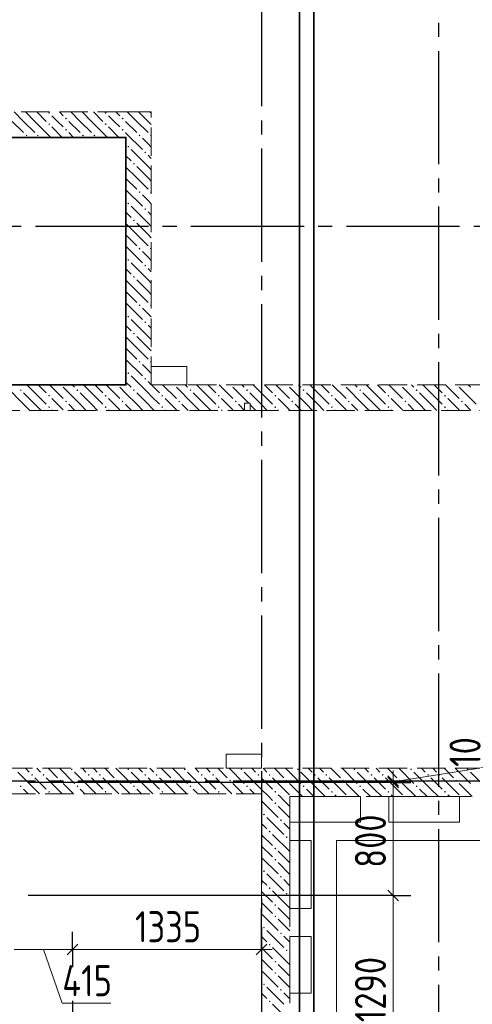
# Model space of a CAD drawing. Header units: millimetres. Extents: x 0 to 36258, y 0 to 42000.
# Tile 10 of 15: x 20113 to 23314, y 22052 to 29012. Entities that reach past the tile are written whole.
import ezdxf

# ---------------------------------------------------------------- set-up
doc = ezdxf.new("R2010")
doc.units = ezdxf.units.MM
doc.linetypes.add('______2', pattern=[270, 200, -70])
doc.linetypes.add('______5', pattern=[1100, 800, -100, 100, -100])
for name, color, linetype, lineweight in [('Standard', 7, 'Continuous', 25), ('Оси', 40, '______5', 18), ('Размерная выноска', 7, 'Continuous', 13)]:
    doc.layers.add(name, color=color, linetype=linetype, lineweight=lineweight)
doc.layers.add('ЖБ Перекрытие верхний уровень', color=7, linetype='Continuous', lineweight=25, true_color=0xe0e0ff)
doc.layers.add('ЖБ Стена верхний уровень', color=7, linetype='Continuous', lineweight=25, true_color=0x006e00)
doc.styles.add('GOST 2.304-81', font='txt')

msp = doc.modelspace()

# ---------------------------------------------------------------- hatches: boundary and pattern name
at = {"layer": 'ЖБ Стена верхний уровень', "linetype": 'Continuous', "lineweight": 18, "transparency": 33554687}
for points in [[(20314.5, 28353.1), (20321, 28359.6), (20327.4, 28353.1), (20321, 28346.6)], [(20714.5, 28353.1), (20721, 28359.6), (20727.4, 28353.1), (20721, 28346.6)], [(20314.5, 28273.1), (20321, 28279.6), (20327.4, 28273.1), (20321, 28266.6)], [(20434.5, 28313.1), (20440.9, 28319.6), (20447.4, 28313.1), (20440.9, 28306.6)], [(20714.5, 28273.1), (20721, 28279.6), (20727.4, 28273.1), (20721, 28266.6)], [(20834.5, 28313.1), (20840.9, 28319.6), (20847.4, 28313.1), (20840.9, 28306.6)], [(20154.4, 28193.1), (20160.9, 28199.6), (20167.4, 28193.1), (20160.9, 28186.6)], [(20234.5, 28193.1), (20240.9, 28199.6), (20247.4, 28193.1), (20240.9, 28186.6)], [(20434.5, 28233.1), (20440.9, 28239.6), (20447.4, 28233.1), (20440.9, 28226.6)], [(20554.4, 28193.1), (20560.9, 28199.6), (20567.4, 28193.1), (20560.9, 28186.6)], [(20634.5, 28193.1), (20640.9, 28199.6), (20647.4, 28193.1), (20640.9, 28186.6)], [(20834.5, 28233.1), (20840.9, 28239.6), (20847.4, 28233.1), (20840.9, 28226.6)], [(20954.4, 28193.1), (20960.9, 28199.6), (20967.4, 28193.1), (20960.9, 28186.6)], [(21034.5, 28193.1), (21040.9, 28199.6), (21044, 28196.6), (21044, 28189.7), (21040.9, 28186.6)], [(20874.5, 28113.1), (20881, 28119.6), (20887.5, 28113.1), (20881, 28106.6)], [(20994.5, 28073.1), (21001, 28079.6), (21007.5, 28073.1), (21001, 28066.6)], [(20914.5, 27993.1), (20921, 27999.6), (20927.4, 27993.1), (20921, 27986.6)], [(20954.4, 27793.1), (20960.9, 27799.6), (20967.4, 27793.1), (20960.9, 27786.6)], [(21034.5, 27793.1), (21040.9, 27799.6), (21044, 27796.6), (21044, 27789.7), (21040.9, 27786.6)], [(20874.5, 27713.1), (20881, 27719.6), (20887.5, 27713.1), (20881, 27706.6)], [(20994.5, 27673.1), (21001, 27679.6), (21007.5, 27673.1), (21001, 27666.6)], [(20914.5, 27593.1), (20921, 27599.6), (20927.4, 27593.1), (20921, 27586.6)], [(20954.4, 27393.1), (20960.9, 27399.6), (20967.4, 27393.1), (20960.9, 27386.6)], [(21034.5, 27393.1), (21040.9, 27399.6), (21044, 27396.6), (21044, 27389.7), (21040.9, 27386.6)], [(20874.5, 27313.1), (20881, 27319.6), (20887.5, 27313.1), (20881, 27306.6)], [(20994.5, 27273.1), (21001, 27279.6), (21007.5, 27273.1), (21001, 27266.6)], [(20914.5, 27193.1), (20921, 27199.6), (20927.4, 27193.1), (20921, 27186.6)], [(20954.4, 26993.1), (20960.9, 26999.6), (20967.4, 26993.1), (20960.9, 26986.6)], [(21034.5, 26993.1), (21040.9, 26999.6), (21044, 26996.6), (21044, 26989.7), (21040.9, 26986.6)], [(20874.5, 26913.1), (20881, 26919.6), (20887.5, 26913.1), (20881, 26906.6)], [(20994.5, 26873.1), (21001, 26879.6), (21007.5, 26873.1), (21001, 26866.6)], [(20914.5, 26793.1), (20921, 26799.6), (20927.4, 26793.1), (20921, 26786.6)], [(20954.4, 26593.1), (20960.9, 26599.6), (20967.4, 26593.1), (20960.9, 26586.6)], [(21034.5, 26593.1), (21040.9, 26599.6), (21044, 26596.6), (21044, 26589.7), (21040.9, 26586.6)], [(20874.5, 26513.1), (20881, 26519.6), (20887.5, 26513.1), (20881, 26506.6)], [(20994.5, 26473.1), (21001, 26479.6), (21007.5, 26473.1), (21001, 26466.6)], [(20114.5, 26393.1), (20121, 26399.6), (20127.4, 26393.1), (20121, 26386.6)], [(20404.3, 26430), (20401, 26426.6), (20397.6, 26430)], [(20514.5, 26393.1), (20521, 26399.6), (20527.4, 26393.1), (20521, 26386.6)], [(20804.3, 26430), (20801, 26426.6), (20797.6, 26430)], [(20914.5, 26393.1), (20921, 26399.6), (20927.4, 26393.1), (20921, 26386.6)], [(21204.3, 26430), (21201, 26426.6), (21197.6, 26430)], [(21314.5, 26393.1), (21321, 26399.6), (21327.4, 26393.1), (21321, 26386.6)], [(21604.3, 26430), (21601, 26426.6), (21597.6, 26430)], [(21714.5, 26393.1), (21721, 26399.6), (21727.4, 26393.1), (21721, 26386.6)], [(22004.3, 26430), (22001, 26426.6), (21997.6, 26430)], [(22114.5, 26393.1), (22121, 26399.6), (22127.4, 26393.1), (22121, 26386.6)], [(22404.3, 26430), (22401, 26426.6), (22397.6, 26430)], [(22514.5, 26393.1), (22521, 26399.6), (22527.4, 26393.1), (22521, 26386.6)], [(22804.3, 26430), (22801, 26426.6), (22797.6, 26430)], [(22914.5, 26393.1), (22921, 26399.6), (22927.4, 26393.1), (22921, 26386.6)], [(23204.3, 26430), (23201, 26426.6), (23197.6, 26430)], [(20314.5, 26353.1), (20321, 26359.6), (20327.4, 26353.1), (20321, 26346.6)], [(20434.5, 26313.1), (20440.9, 26319.6), (20447.4, 26313.1), (20440.9, 26306.6)], [(20714.5, 26353.1), (20721, 26359.6), (20727.4, 26353.1), (20721, 26346.6)], [(20834.5, 26313.1), (20840.9, 26319.6), (20847.4, 26313.1), (20840.9, 26306.6)], [(21114.5, 26353.1), (21121, 26359.6), (21127.4, 26353.1), (21121, 26346.6)], [(21234.5, 26313.1), (21240.9, 26319.6), (21247.4, 26313.1), (21240.9, 26306.6)], [(21514.5, 26353.1), (21521, 26359.6), (21527.4, 26353.1), (21521, 26346.6)], [(21634.5, 26313.1), (21640.9, 26319.6), (21647.4, 26313.1), (21640.9, 26306.6)], [(21914.5, 26353.1), (21921, 26359.6), (21927.4, 26353.1), (21921, 26346.6)], [(22034.5, 26313.1), (22040.9, 26319.6), (22047.4, 26313.1), (22040.9, 26306.6)], [(22314.5, 26353.1), (22321, 26359.6), (22327.4, 26353.1), (22321, 26346.6)], [(22434.5, 26313.1), (22440.9, 26319.6), (22447.4, 26313.1), (22440.9, 26306.6)], [(22714.5, 26353.1), (22721, 26359.6), (22727.4, 26353.1), (22721, 26346.6)], [(22834.5, 26313.1), (22840.9, 26319.6), (22847.4, 26313.1), (22840.9, 26306.6)], [(23114.5, 26353.1), (23121, 26359.6), (23127.4, 26353.1), (23121, 26346.6)], [(23234.5, 26313.1), (23240.9, 26319.6), (23247.4, 26313.1), (23240.9, 26306.6)], [(20314.5, 26273.1), (20321, 26279.6), (20327.4, 26273.1), (20321, 26266.6)], [(20714.5, 26273.1), (20721, 26279.6), (20727.4, 26273.1), (20721, 26266.6)], [(21114.5, 26273.1), (21121, 26279.6), (21127.4, 26273.1), (21121, 26266.6)], [(21514.5, 26273.1), (21521, 26279.6), (21527.4, 26273.1), (21521, 26266.6)], [(21914.5, 26273.1), (21921, 26279.6), (21927.4, 26273.1), (21921, 26266.6)], [(22314.5, 26273.1), (22321, 26279.6), (22327.4, 26273.1), (22321, 26266.6)], [(22714.5, 26273.1), (22721, 26279.6), (22727.4, 26273.1), (22721, 26266.6)], [(23114.5, 26273.1), (23121, 26279.6), (23127.4, 26273.1), (23121, 26266.6)], [(20194.5, 23673.1), (20201, 23679.6), (20207.5, 23673.1), (20201, 23666.6)], [(20274.5, 23673.1), (20281, 23679.6), (20287.5, 23673.1), (20281, 23666.6)], [(20474.5, 23713.1), (20481, 23719.6), (20487.5, 23713.1), (20481, 23706.6)], [(20594.5, 23673.1), (20601, 23679.6), (20607.5, 23673.1), (20601, 23666.6)], [(20674.5, 23673.1), (20681, 23679.6), (20687.5, 23673.1), (20681, 23666.6)], [(20874.5, 23713.1), (20881, 23719.6), (20887.5, 23713.1), (20881, 23706.6)], [(20994.5, 23673.1), (21001, 23679.6), (21007.5, 23673.1), (21001, 23666.6)], [(21074.5, 23673.1), (21081, 23679.6), (21087.5, 23673.1), (21081, 23666.6)], [(21274.5, 23713.1), (21281, 23719.6), (21287.5, 23713.1), (21281, 23706.6)], [(21394.5, 23673.1), (21401, 23679.6), (21407.5, 23673.1), (21401, 23666.6)], [(21474.5, 23673.1), (21481, 23679.6), (21487.5, 23673.1), (21481, 23666.6)], [(21674.5, 23713.1), (21681, 23719.6), (21687.5, 23713.1), (21681, 23706.6)], [(21794.5, 23673.1), (21801, 23679.6), (21807.5, 23673.1), (21801, 23666.6)], [(21874.5, 23673.1), (21881, 23679.6), (21887.5, 23673.1), (21881, 23666.6)], [(22074.5, 23713.1), (22081, 23719.6), (22087.5, 23713.1), (22081, 23706.6)], [(22194.5, 23673.1), (22201, 23679.6), (22207.5, 23673.1), (22201, 23666.6)], [(22274.5, 23673.1), (22281, 23679.6), (22287.5, 23673.1), (22281, 23666.6)], [(22474.5, 23713.1), (22481, 23719.6), (22487.5, 23713.1), (22481, 23706.6)], [(22594.5, 23673.1), (22601, 23679.6), (22607.5, 23673.1), (22601, 23666.6)], [(22674.5, 23673.1), (22681, 23679.6), (22687.5, 23673.1), (22681, 23666.6)], [(22874.5, 23713.1), (22881, 23719.6), (22887.5, 23713.1), (22881, 23706.6)], [(22994.5, 23673.1), (23001, 23679.6), (23007.5, 23673.1), (23001, 23666.6)], [(23074.5, 23673.1), (23081, 23679.6), (23087.5, 23673.1), (23081, 23666.6)], [(23274.5, 23713.1), (23281, 23719.6), (23287.5, 23713.1), (23281, 23706.6)], [(20114.5, 23593.1), (20121, 23599.6), (20127.4, 23593.1), (20121, 23586.6)], [(20394.5, 23633.1), (20401, 23639.6), (20407.5, 23633.1), (20401, 23626.6)], [(20514.5, 23593.1), (20521, 23599.6), (20527.4, 23593.1), (20521, 23586.6)], [(20794.5, 23633.1), (20801, 23639.6), (20807.5, 23633.1), (20801, 23626.6)], [(20914.5, 23593.1), (20921, 23599.6), (20927.4, 23593.1), (20921, 23586.6)], [(21194.5, 23633.1), (21201, 23639.6), (21207.5, 23633.1), (21201, 23626.6)], [(21314.5, 23593.1), (21321, 23599.6), (21327.4, 23593.1), (21321, 23586.6)], [(21594.5, 23633.1), (21601, 23639.6), (21607.5, 23633.1), (21601, 23626.6)], [(21714.5, 23593.1), (21721, 23599.6), (21727.4, 23593.1), (21721, 23586.6)], [(21994.5, 23633.1), (22001, 23639.6), (22007.5, 23633.1), (22001, 23626.6)], [(22114.5, 23593.1), (22121, 23599.6), (22127.4, 23593.1), (22121, 23586.6)], [(22394.5, 23633.1), (22401, 23639.6), (22407.5, 23633.1), (22401, 23626.6)], [(22514.5, 23593.1), (22521, 23599.6), (22527.4, 23593.1), (22521, 23586.6)], [(22794.5, 23633.1), (22801, 23639.6), (22807.5, 23633.1), (22801, 23626.6)], [(22914.5, 23593.1), (22921, 23599.6), (22927.4, 23593.1), (22921, 23586.6)], [(23194.5, 23633.1), (23201, 23639.6), (23207.5, 23633.1), (23201, 23626.6)], [(20314.5, 23553.1), (20321, 23559.6), (20327.4, 23553.1), (20321, 23546.6)], [(20714.5, 23553.1), (20721, 23559.6), (20727.4, 23553.1), (20721, 23546.6)], [(21114.5, 23553.1), (21121, 23559.6), (21127.4, 23553.1), (21121, 23546.6)], [(21514.5, 23553.1), (21521, 23559.6), (21527.4, 23553.1), (21521, 23546.6)], [(21914.5, 23553.1), (21921, 23559.6), (21927.4, 23553.1), (21921, 23546.6)], [(22314.5, 23553.1), (22321, 23559.6), (22327.4, 23553.1), (22321, 23546.6)], [(22714.5, 23553.1), (22721, 23559.6), (22727.4, 23553.1), (22721, 23546.6)], [(23114.5, 23553.1), (23121, 23559.6), (23127.4, 23553.1), (23121, 23546.6)], [(21914.5, 23473.1), (21921, 23479.6), (21927.4, 23473.1), (21921, 23466.6)], [(21834.5, 23393.1), (21840.9, 23399.6), (21847.4, 23393.1), (21840.9, 23386.6)], [(21954.4, 23353.1), (21960.9, 23359.6), (21967.4, 23353.1), (21960.9, 23346.6)], [(21874.5, 23273.1), (21881, 23279.6), (21887.5, 23273.1), (21881, 23266.6)], [(21994.5, 23233.1), (22001, 23239.6), (22007.5, 23233.1), (22001, 23226.6)], [(21914.5, 23153.1), (21921, 23159.6), (21927.4, 23153.1), (21921, 23146.6)], [(21914.5, 23073.1), (21921, 23079.6), (21927.4, 23073.1), (21921, 23066.6)], [(21834.5, 22993.1), (21840.9, 22999.6), (21847.4, 22993.1), (21840.9, 22986.6)], [(21954.4, 22953.1), (21960.9, 22959.6), (21967.4, 22953.1), (21960.9, 22946.6)], [(21874.5, 22873.1), (21881, 22879.6), (21887.5, 22873.1), (21881, 22866.6)], [(21994.5, 22833.1), (22001, 22839.6), (22007.5, 22833.1), (22001, 22826.6)], [(21914.5, 22753.1), (21921, 22759.6), (21927.4, 22753.1), (21921, 22746.6)], [(21914.5, 22673.1), (21921, 22679.6), (21927.4, 22673.1), (21921, 22666.6)], [(21834.5, 22593.1), (21840.9, 22599.6), (21847.4, 22593.1), (21840.9, 22586.6)], [(21954.4, 22553.1), (21960.9, 22559.6), (21967.4, 22553.1), (21960.9, 22546.6)], [(21874.5, 22473.1), (21881, 22479.6), (21887.5, 22473.1), (21881, 22466.6)], [(21994.5, 22433.1), (22001, 22439.6), (22007.5, 22433.1), (22001, 22426.6)], [(21914.5, 22353.1), (21921, 22359.6), (21927.4, 22353.1), (21921, 22346.6)], [(21914.5, 22273.1), (21921, 22279.6), (21927.4, 22273.1), (21921, 22266.6)], [(21834.5, 22193.1), (21840.9, 22199.6), (21847.4, 22193.1), (21840.9, 22186.6)], [(21954.4, 22153.1), (21960.9, 22159.6), (21967.4, 22153.1), (21960.9, 22146.6)], [(21874.5, 22073.1), (21881, 22079.6), (21887.5, 22073.1), (21881, 22066.6)]]:
    msp.add_hatch(color=7, dxfattribs=at).paths.add_polyline_path(points, flags=16)

# ---------------------------------------------------------------- linework, layer by layer
at = {"layer": 'Standard', "color": 7, "linetype": 'Continuous', "lineweight": 25, "transparency": 33554687}
for p, q in [((22791.5, 23592.5), (22716.5, 23667.5)), ((22791.5, 23582.5), (22716.5, 23657.5)), ((22791.5, 22782.5), (22716.5, 22857.5)), ((20524.5, 22477.5), (20449.5, 22402.5)), ((21861.5, 22477.5), (21786.5, 22402.5))]:
    msp.add_line(p, q, dxfattribs=at)
at = {"layer": 'Standard', "color": 7, "linetype": 'Continuous', "lineweight": 13, "transparency": 33554687}
for p, q in [((22754, 23625), (23422.9, 23730)), ((22754, 23630), (22754, 23705)), ((22754, 23620), (22754, 23630)), ((22754, 22820), (22754, 23620)), ((22754, 21530), (22754, 22820)), ((20280.5, 22440), (20414.5, 22058.7)), ((21824, 22440), (21899, 22440)), ((20414.5, 22058.7), (20758.4, 22058.7))]:
    msp.add_line(p, q, dxfattribs=at)
at = {"layer": 'Standard', "color": 251, "linetype": 'Continuous', "lineweight": -3, "true_color": 0x656565, "transparency": 33554687}
for p, q in [((22754, 23620), (20174, 23620)), ((22754, 23630), (21924, 23630)), ((22754, 23630), (22629, 23630)), ((22754, 23620), (22629, 23620)), ((22754, 23630), (22879, 23630)), ((22754, 23620), (22879, 23620)), ((22754, 22820), (22629, 22820)), ((22754, 22820), (22879, 22820)), ((21824, 22440), (21824, 22730)), ((20487, 22440), (20487, 22565)), ((21824, 22440), (21824, 22565)), ((20487, 22440), (20487, 22315)), ((21824, 22440), (21824, 22315)), ((20487, 22075.7), (20487, 21770))]:
    msp.add_line(p, q, dxfattribs=at)
at = {"layer": 'Standard', "color": 254, "linetype": 'Continuous', "lineweight": 35, "true_color": 0xc4c4ff, "transparency": 33554687}
for points in [[(7892, 16830), (22193, 16830), (22193, 38270), (7892, 38270), (7892, 16830)], [(7992, 16930), (22093, 16930), (22093, 38170), (7992, 38170), (7992, 16930)]]:
    msp.add_lwpolyline(points, dxfattribs=at)
at = {"layer": 'Standard', "color": 251, "linetype": 'Continuous', "lineweight": -3, "true_color": 0x656565, "transparency": 33554687}
for points in [[(22754, 22820), (22737, 22820), (22737, 22820), (20174, 22820)], [(20487, 22440), (20487, 22419.7), (20487, 22419.7), (20487, 22360.7)]]:
    msp.add_lwpolyline(points, dxfattribs=at)
at = {"layer": 'Standard', "color": 7, "linetype": 'Continuous', "lineweight": 13, "transparency": 33554687}
for points in [[(20487, 22440), (20391.8, 22440), (20391.8, 22440), (20074, 22440)], [(21824, 22440), (20766.2, 22440), (20766.2, 22440), (20487, 22440)]]:
    msp.add_lwpolyline(points, dxfattribs=at)
at = {"layer": 'ЖБ Перекрытие верхний уровень', "color": 7, "linetype": 'Continuous', "lineweight": 18, "transparency": 33554687}
for p, q in [((20864, 28180), (16424, 28180)), ((20864, 26430), (20864, 28180)), ((21294, 26560), (21044, 26560)), ((21044, 26560), (21044, 26430)), ((21294, 26430), (21294, 26560)), ((16424, 26430), (20864, 26430)), ((21044, 26430), (21294, 26430)), ((21744, 26300), (21704, 26300)), ((21704, 26300), (21704, 26250)), ((21704, 26250), (21744, 26250)), ((21744, 26250), (21744, 26300)), ((21824, 23820), (21574, 23820)), ((21574, 23820), (21574, 23720)), ((21824, 23720), (21824, 23820)), ((21574, 23720), (21824, 23720)), ((22024, 23340), (22024, 23520)), ((22024, 23520), (22524, 23520)), ((22524, 23520), (22524, 23340)), ((22724, 23340), (22724, 23520)), ((22724, 23520), (23224, 23520)), ((23224, 23520), (23224, 23340)), ((22524, 23340), (22024, 23340)), ((23224, 23340), (22724, 23340)), ((22024, 22730), (22024, 23210)), ((22024, 23210), (22174, 23210)), ((22174, 23210), (22174, 22730)), ((22354, 16930), (22354, 23210)), ((22354, 23210), (26324, 23210)), ((22174, 22730), (22024, 22730)), ((22024, 22130), (22024, 22530)), ((22024, 22530), (22174, 22530)), ((22174, 22530), (22174, 22130)), ((22174, 22130), (22024, 22130))]:
    msp.add_line(p, q, dxfattribs=at)
at = {"layer": 'ЖБ Стена верхний уровень', "color": 251, "linetype": '______2', "lineweight": 13, "true_color": 0x656565, "transparency": 33554687}
for p, q in [((20864, 28360), (18204, 28360)), ((21044, 28360), (20864, 28360)), ((21044, 26430), (21044, 28360)), ((18204, 28180), (20864, 28180)), ((20864, 28180), (20864, 26430)), ((20864, 26430), (18204, 26430)), ((23664, 26430), (21044, 26430)), ((18024, 26250), (20864, 26250)), ((20864, 26250), (21044, 26250)), ((21044, 26250), (21704, 26250)), ((21744, 26300), (21704, 26300)), ((21704, 26300), (21704, 26250)), ((21744, 26250), (21744, 26300)), ((21744, 26250), (23664, 26250)), ((21824, 23720), (16924, 23720)), ((23664, 23720), (21824, 23720)), ((16244, 23540), (21824, 23540)), ((21824, 23540), (21824, 23520)), ((21824, 23520), (21824, 17130)), ((22024, 16930), (22024, 23520)), ((22024, 23520), (23664, 23520))]:
    msp.add_line(p, q, dxfattribs=at)
at = {"layer": 'ЖБ Стена верхний уровень', "color": 9, "linetype": 'Continuous', "lineweight": 18, "true_color": 0xc7c7c7, "transparency": 33554687}
for p, q in [((20140.9, 28293.1), (20074.1, 28360)), ((20154.1, 28360), (20221, 28293.1)), ((20234.1, 28360), (20301, 28293.1)), ((20381, 28293.1), (20340.9, 28333.1)), ((20394.1, 28360), (20421, 28333.1)), ((20540.9, 28293.1), (20474.1, 28360)), ((20554.1, 28360), (20621, 28293.1)), ((20634.1, 28360), (20701, 28293.1)), ((20781, 28293.1), (20740.9, 28333.1)), ((20794.1, 28360), (20821, 28333.1)), ((20940.9, 28293.1), (20874.1, 28360)), ((20954.1, 28360), (21021, 28293.1)), ((21034.1, 28360), (21044, 28350.1)), ((20060.9, 28293.1), (20140.9, 28213.1)), ((20140.9, 28293.1), (20221, 28213.1)), ((20221, 28293.1), (20334.1, 28180)), ((20421, 28253.1), (20381, 28293.1)), ((20460.9, 28293.1), (20540.9, 28213.1)), ((20540.9, 28293.1), (20621, 28213.1)), ((20621, 28293.1), (20734.1, 28180)), ((20821, 28253.1), (20781, 28293.1)), ((20860.9, 28293.1), (20864, 28290.1)), ((20864, 28290.1), (20940.9, 28213.1)), ((20940.9, 28293.1), (21021, 28213.1)), ((21021, 28293.1), (21044, 28270.1)), ((20340.9, 28253.1), (20414.1, 28180)), ((20460.9, 28213.1), (20494.1, 28180)), ((20740.9, 28253.1), (20814.1, 28180)), ((20860.9, 28213.1), (20864, 28210.1)), ((20864, 28210.1), (20981, 28093.1)), ((21021, 28133.1), (20981, 28173.1)), ((21044, 28110.1), (21021, 28133.1)), ((20864, 28050.1), (20901, 28013.1)), ((21021, 27973.1), (20901, 28093.1)), ((21021, 28053.1), (21044, 28030.1)), ((20940.9, 27893.1), (20864, 27970.1)), ((20940.9, 27973.1), (21021, 27893.1)), ((21021, 27973.1), (21044, 27950.1)), ((20864, 27890.1), (20940.9, 27813.1)), ((20940.9, 27893.1), (21021, 27813.1)), ((21021, 27893.1), (21044, 27870.1)), ((20864, 27810.1), (20981, 27693.1)), ((21021, 27733.1), (20981, 27773.1)), ((21044, 27710.1), (21021, 27733.1)), ((20864, 27650.1), (20901, 27613.1)), ((21021, 27573.1), (20901, 27693.1)), ((21021, 27653.1), (21044, 27630.1)), ((20940.9, 27493.1), (20864, 27570.1)), ((20940.9, 27573.1), (21021, 27493.1)), ((21021, 27573.1), (21044, 27550.1)), ((20940.9, 27493.1), (21021, 27413.1)), ((21021, 27493.1), (21044, 27470.1)), ((20864, 27490.1), (20940.9, 27413.1)), ((20864, 27410.1), (20981, 27293.1)), ((21021, 27333.1), (20981, 27373.1)), ((21021, 27173.1), (20901, 27293.1)), ((21044, 27310.1), (21021, 27333.1)), ((20864, 27250.1), (20901, 27213.1)), ((21021, 27253.1), (21044, 27230.1)), ((20940.9, 27093.1), (20864, 27170.1)), ((20940.9, 27173.1), (21021, 27093.1)), ((21021, 27173.1), (21044, 27150.1)), ((20864, 27090.1), (20940.9, 27013.1)), ((20940.9, 27093.1), (21021, 27013.1)), ((21021, 27093.1), (21044, 27070.1)), ((20864, 27010.1), (20981, 26893.1)), ((21021, 26933.1), (20981, 26973.1)), ((21021, 26773.1), (20901, 26893.1)), ((21044, 26910.1), (21021, 26933.1)), ((20864, 26850.1), (20901, 26813.1)), ((21021, 26853.1), (21044, 26830.1)), ((20940.9, 26693.1), (20864, 26770.1)), ((20940.9, 26773.1), (21021, 26693.1)), ((21021, 26773.1), (21044, 26750.1)), ((20864, 26690.1), (20940.9, 26613.1)), ((20940.9, 26693.1), (21021, 26613.1)), ((21021, 26693.1), (21044, 26670.1)), ((20864, 26610.1), (20981, 26493.1)), ((21021, 26533.1), (20981, 26573.1)), ((21044, 26510.1), (21021, 26533.1)), ((20864, 26450.1), (20901, 26413.1)), ((21021, 26373.1), (20901, 26493.1)), ((21021, 26453.1), (21044, 26430.1)), ((20140.9, 26293.1), (20021, 26413.1)), ((20221, 26373.1), (20164.1, 26430)), ((20244.1, 26430), (20301, 26373.1)), ((20324.1, 26430), (20421, 26333.1)), ((20540.9, 26293.1), (20421, 26413.1)), ((20484.1, 26430), (20501, 26413.1)), ((20621, 26373.1), (20564.1, 26430)), ((20644.1, 26430), (20701, 26373.1)), ((20724.1, 26430), (20821, 26333.1)), ((20864, 26370.1), (20821, 26413.1)), ((21044.1, 26430), (21101, 26373.1)), ((21124.1, 26430), (21221, 26333.1)), ((21340.9, 26293.1), (21221, 26413.1)), ((21284.1, 26430), (21301, 26413.1)), ((21421, 26373.1), (21364.1, 26430)), ((21444.1, 26430), (21501, 26373.1)), ((21524.1, 26430), (21621, 26333.1)), ((21734.1, 26300), (21621, 26413.1)), ((21684.1, 26430), (21701, 26413.1)), ((21821, 26373.1), (21764.1, 26430)), ((21844.1, 26430), (21901, 26373.1)), ((21924.1, 26430), (22021, 26333.1)), ((22140.9, 26293.1), (22021, 26413.1)), ((22084.1, 26430), (22101, 26413.1)), ((22221, 26373.1), (22164.1, 26430)), ((22244.1, 26430), (22301, 26373.1)), ((22324.1, 26430), (22421, 26333.1)), ((22540.9, 26293.1), (22421, 26413.1)), ((22484.1, 26430), (22501, 26413.1)), ((22621, 26373.1), (22564.1, 26430)), ((22644.1, 26430), (22701, 26373.1)), ((22724.1, 26430), (22821, 26333.1)), ((22940.9, 26293.1), (22821, 26413.1)), ((22884.1, 26430), (22901, 26413.1)), ((23021, 26373.1), (22964.1, 26430)), ((23044.1, 26430), (23101, 26373.1)), ((23124.1, 26430), (23221, 26333.1)), ((23340.9, 26293.1), (23221, 26413.1)), ((23284.1, 26430), (23301, 26413.1)), ((20140.9, 26373.1), (20221, 26293.1)), ((20221, 26373.1), (20301, 26293.1)), ((20381, 26293.1), (20340.9, 26333.1)), ((20540.9, 26373.1), (20621, 26293.1)), ((20621, 26373.1), (20701, 26293.1)), ((20781, 26293.1), (20740.9, 26333.1)), ((20940.9, 26293.1), (20864, 26370.1)), ((20940.9, 26373.1), (21021, 26293.1)), ((21021, 26373.1), (21044, 26350.1)), ((21044, 26350.1), (21101, 26293.1)), ((21181, 26293.1), (21140.9, 26333.1)), ((21340.9, 26373.1), (21421, 26293.1)), ((21421, 26373.1), (21501, 26293.1)), ((21581, 26293.1), (21540.9, 26333.1)), ((21740.9, 26373.1), (21821, 26293.1)), ((21821, 26373.1), (21901, 26293.1)), ((21981, 26293.1), (21940.9, 26333.1)), ((22140.9, 26373.1), (22221, 26293.1)), ((22221, 26373.1), (22301, 26293.1)), ((22381, 26293.1), (22340.9, 26333.1)), ((22540.9, 26373.1), (22621, 26293.1)), ((22621, 26373.1), (22701, 26293.1)), ((22781, 26293.1), (22740.9, 26333.1)), ((22940.9, 26373.1), (23021, 26293.1)), ((23021, 26373.1), (23101, 26293.1)), ((23181, 26293.1), (23140.9, 26333.1)), ((20140.9, 26293.1), (20184.1, 26250)), ((20221, 26293.1), (20264.1, 26250)), ((20340.9, 26253.1), (20344.1, 26250)), ((20421, 26253.1), (20381, 26293.1)), ((20460.9, 26293.1), (20504.1, 26250)), ((20540.9, 26293.1), (20584.1, 26250)), ((20621, 26293.1), (20664.1, 26250)), ((20740.9, 26253.1), (20744.1, 26250)), ((20821, 26253.1), (20781, 26293.1)), ((20860.9, 26293.1), (20864, 26290.1)), ((20864, 26290.1), (20904.1, 26250)), ((20940.9, 26293.1), (20984.1, 26250)), ((21021, 26293.1), (21044, 26270.1)), ((21044, 26270.1), (21064.1, 26250)), ((21140.9, 26253.1), (21144.1, 26250)), ((21221, 26253.1), (21181, 26293.1)), ((21260.9, 26293.1), (21304.1, 26250)), ((21340.9, 26293.1), (21384.1, 26250)), ((21421, 26293.1), (21464.1, 26250)), ((21540.9, 26253.1), (21544.1, 26250)), ((21621, 26253.1), (21581, 26293.1)), ((21660.9, 26293.1), (21704, 26250.1)), ((21744, 26290.1), (21784.1, 26250)), ((21821, 26293.1), (21864.1, 26250)), ((21940.9, 26253.1), (21944.1, 26250)), ((22021, 26253.1), (21981, 26293.1)), ((22060.9, 26293.1), (22104.1, 26250)), ((22140.9, 26293.1), (22184.1, 26250)), ((22221, 26293.1), (22264.1, 26250)), ((22340.9, 26253.1), (22344.1, 26250)), ((22421, 26253.1), (22381, 26293.1)), ((22460.9, 26293.1), (22504.1, 26250)), ((22540.9, 26293.1), (22584.1, 26250)), ((22621, 26293.1), (22664.1, 26250)), ((22740.9, 26253.1), (22744.1, 26250)), ((22821, 26253.1), (22781, 26293.1)), ((22860.9, 26293.1), (22904.1, 26250)), ((22940.9, 26293.1), (22984.1, 26250)), ((23021, 26293.1), (23064.1, 26250)), ((23140.9, 26253.1), (23144.1, 26250)), ((23221, 26253.1), (23181, 26293.1)), ((23260.9, 26293.1), (23304.1, 26250)), ((20221, 23573.1), (20101, 23693.1)), ((20154.1, 23720), (20181, 23693.1)), ((20260.9, 23693.1), (20234.1, 23720)), ((20314.1, 23720), (20381, 23653.1)), ((20394.1, 23720), (20501, 23613.1)), ((20621, 23573.1), (20501, 23693.1)), ((20554.1, 23720), (20581, 23693.1)), ((20660.9, 23693.1), (20634.1, 23720)), ((20714.1, 23720), (20781, 23653.1)), ((20794.1, 23720), (20901, 23613.1)), ((21021, 23573.1), (20901, 23693.1)), ((20954.1, 23720), (20981, 23693.1)), ((21060.9, 23693.1), (21034.1, 23720)), ((21114.1, 23720), (21181, 23653.1)), ((21194.1, 23720), (21301, 23613.1)), ((21421, 23573.1), (21301, 23693.1)), ((21354.1, 23720), (21381, 23693.1)), ((21460.9, 23693.1), (21434.1, 23720)), ((21514.1, 23720), (21581, 23653.1)), ((21594.1, 23720), (21701, 23613.1)), ((21821, 23573.1), (21701, 23693.1)), ((21754.1, 23720), (21781, 23693.1)), ((21860.9, 23693.1), (21834.1, 23720)), ((21914.1, 23720), (21981, 23653.1)), ((21994.1, 23720), (22101, 23613.1)), ((22221, 23573.1), (22101, 23693.1)), ((22154.1, 23720), (22181, 23693.1)), ((22260.9, 23693.1), (22234.1, 23720)), ((22314.1, 23720), (22381, 23653.1)), ((22394.1, 23720), (22501, 23613.1)), ((22621, 23573.1), (22501, 23693.1)), ((22554.1, 23720), (22581, 23693.1)), ((22660.9, 23693.1), (22634.1, 23720)), ((22714.1, 23720), (22781, 23653.1)), ((22794.1, 23720), (22901, 23613.1)), ((23021, 23573.1), (22901, 23693.1)), ((22954.1, 23720), (22981, 23693.1)), ((23060.9, 23693.1), (23034.1, 23720)), ((23114.1, 23720), (23181, 23653.1)), ((23194.1, 23720), (23301, 23613.1)), ((23421, 23573.1), (23301, 23693.1)), ((20221, 23653.1), (20301, 23573.1)), ((20301, 23653.1), (20414.1, 23540)), ((20494.1, 23540), (20421, 23613.1)), ((20621, 23653.1), (20701, 23573.1)), ((20701, 23653.1), (20814.1, 23540)), ((20894.1, 23540), (20821, 23613.1)), ((21021, 23653.1), (21101, 23573.1)), ((21101, 23653.1), (21214.1, 23540)), ((21294.1, 23540), (21221, 23613.1)), ((21421, 23653.1), (21501, 23573.1)), ((21501, 23653.1), (21614.1, 23540)), ((21694.1, 23540), (21621, 23613.1)), ((21821, 23653.1), (21824, 23650.1)), ((21824, 23650.1), (21901, 23573.1)), ((21901, 23653.1), (22021, 23533.1)), ((22114.1, 23520), (22021, 23613.1)), ((22221, 23653.1), (22301, 23573.1)), ((22301, 23653.1), (22421, 23533.1)), ((22514.1, 23520), (22421, 23613.1)), ((22621, 23653.1), (22701, 23573.1)), ((22701, 23653.1), (22821, 23533.1)), ((22914.1, 23520), (22821, 23613.1)), ((23021, 23653.1), (23101, 23573.1)), ((23101, 23653.1), (23221, 23533.1)), ((23314.1, 23520), (23221, 23613.1)), ((20140.9, 23573.1), (20174.1, 23540)), ((20221, 23573.1), (20254.1, 23540)), ((20540.9, 23573.1), (20574.1, 23540)), ((20621, 23573.1), (20654.1, 23540)), ((20940.9, 23573.1), (20974.1, 23540)), ((21021, 23573.1), (21054.1, 23540)), ((21340.9, 23573.1), (21374.1, 23540)), ((21421, 23573.1), (21454.1, 23540)), ((21740.9, 23573.1), (21774.1, 23540)), ((21821, 23573.1), (21824, 23570.1)), ((21824, 23570.1), (21874.1, 23520)), ((21954.1, 23520), (21940.9, 23533.1)), ((22140.9, 23573.1), (22194.1, 23520)), ((22221, 23573.1), (22274.1, 23520)), ((22354.1, 23520), (22340.9, 23533.1)), ((22540.9, 23573.1), (22594.1, 23520)), ((22621, 23573.1), (22674.1, 23520)), ((22754.1, 23520), (22740.9, 23533.1)), ((22940.9, 23573.1), (22994.1, 23520)), ((23021, 23573.1), (23074.1, 23520)), ((23154.1, 23520), (23140.9, 23533.1)), ((21824, 23490.1), (21940.9, 23373.1)), ((21874.1, 23520), (21901, 23493.1)), ((21981, 23493.1), (21954.1, 23520)), ((22021, 23453.1), (21981, 23493.1)), ((21940.9, 23453.1), (22024, 23370.1)), ((21860.9, 23293.1), (21824, 23330.1)), ((21860.9, 23373.1), (21981, 23253.1)), ((21981, 23333.1), (22024, 23290.1)), ((21824, 23250.1), (21901, 23173.1)), ((21901, 23253.1), (22021, 23133.1)), ((22024, 23210.1), (22021, 23213.1)), ((21824, 23170.1), (21901, 23093.1)), ((21981, 23093.1), (21940.9, 23133.1)), ((21824, 23090.1), (21940.9, 22973.1)), ((21940.9, 23053.1), (22024, 22970.1)), ((22021, 23053.1), (21981, 23093.1)), ((21860.9, 22973.1), (21981, 22853.1)), ((21860.9, 22893.1), (21824, 22930.1)), ((21981, 22933.1), (22024, 22890.1)), ((21824, 22850.1), (21901, 22773.1)), ((21901, 22853.1), (22021, 22733.1)), ((21824, 22770.1), (21901, 22693.1)), ((22024, 22810.1), (22021, 22813.1)), ((21824, 22690.1), (21940.9, 22573.1)), ((21981, 22693.1), (21940.9, 22733.1)), ((22021, 22653.1), (21981, 22693.1)), ((21940.9, 22653.1), (22024, 22570.1)), ((21860.9, 22573.1), (21981, 22453.1)), ((21860.9, 22493.1), (21824, 22530.1)), ((21981, 22533.1), (22024, 22490.1)), ((21824, 22450.1), (21901, 22373.1)), ((21901, 22453.1), (22021, 22333.1)), ((22024, 22410.1), (22021, 22413.1)), ((21824, 22370.1), (21901, 22293.1)), ((21824, 22290.1), (21940.9, 22173.1)), ((21981, 22293.1), (21940.9, 22333.1)), ((22021, 22253.1), (21981, 22293.1)), ((21940.9, 22253.1), (22024, 22170.1)), ((21860.9, 22173.1), (21981, 22053.1)), ((21981, 22133.1), (22024, 22090.1)), ((21860.9, 22093.1), (21824, 22130.1)), ((21901, 22053.1), (22021, 21933.1))]:
    msp.add_line(p, q, dxfattribs=at)
at = {"layer": 'Оси', "color": 8, "linetype": '______5', "lineweight": -3, "transparency": 33554687}
for p, q in [((21824, 39100), (21824, 14930)), ((23074, 32090), (23074, 14930)), ((26524, 27550), (3600, 27550)), ((26824, 23630), (3600, 23630))]:
    msp.add_line(p, q, dxfattribs=at)
at = {"layer": 'Размерная выноска', "color": 7, "linetype": 'Continuous', "lineweight": 35, "transparency": 33554687}
msp.add_lwpolyline([(16424, 28180), (20864, 28180), (20864, 26430), (16424, 26430), (16424, 28180)], dxfattribs=at)

# ---------------------------------------------------------------- texts
at = {"layer": 'Standard', "color": 7, "linetype": 'Continuous', "lineweight": 25, "transparency": 33554687, "char_height": 220, "attachment_point": 7, "rotation": 90, "style": 'GOST 2.304-81'}
for s, insert, width in [('10', (23372.9, 23730), 344.424), ('800', (22704, 23016.7), 531.96), ('1290', (22704, 21924.8), 625.735)]:
    msp.add_mtext(s, dxfattribs=dict(at, insert=insert, width=width))
at = {"layer": 'Standard', "color": 7, "linetype": 'Continuous', "lineweight": 25, "transparency": 33554687, "char_height": 220, "attachment_point": 7, "style": 'GOST 2.304-81'}
for s, insert, width in [('1335', (20928.8, 22490), 579.012), ('415', (20414.5, 22108.7), 469.509)]:
    msp.add_mtext(s, dxfattribs=dict(at, insert=insert, width=width))

doc.saveas('drawing.dxf')
